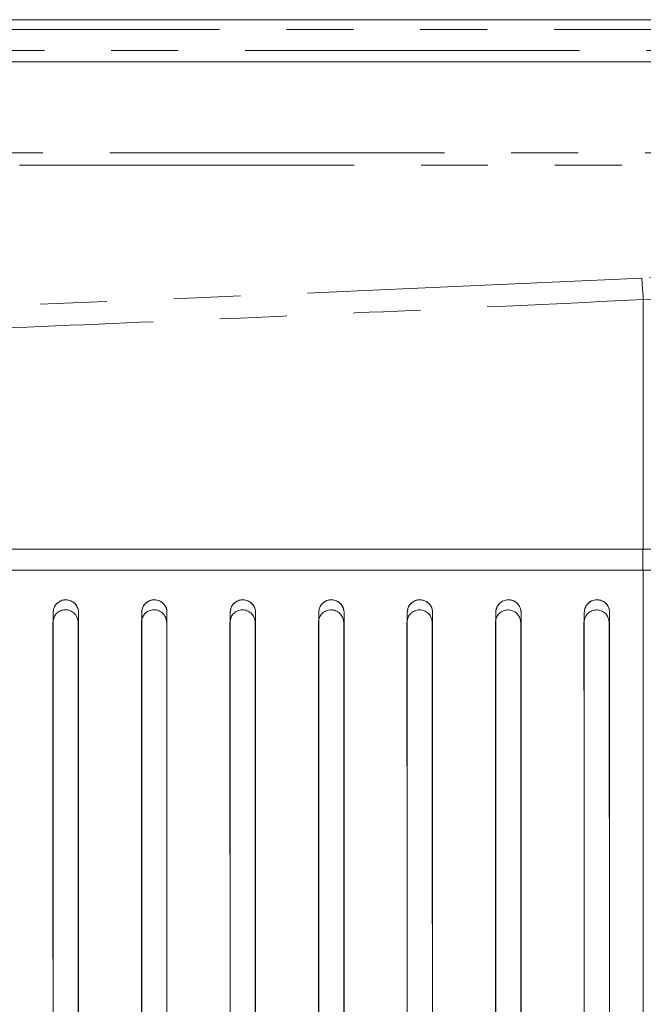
# Model space of a CAD drawing. Header units: millimetres. Extents: x 19 to 844, y 7 to 552.
# Tile 108 of 175: x 259 to 271, y 361 to 380. Entities that reach past the tile are written whole.
import ezdxf

# ---------------------------------------------------------------- set-up
doc = ezdxf.new("R2010")
doc.units = ezdxf.units.MM
doc.linetypes.add('PHANTOM', pattern=[12.7, 6.35, -1.27, 1.27, -1.27, 1.27, -1.27])

msp = doc.modelspace()

# ---------------------------------------------------------------- linework, layer by layer
at = {"color": 7, "linetype": 'Continuous', "lineweight": 15}
for p, q in [((313.406, 379.672), (59.89, 379.672)), ((60.324, 378.872), (312.972, 378.872))]:
    msp.add_line(p, q, dxfattribs=at)
at = {"color": 8, "linetype": 'PHANTOM', "lineweight": 0}
for p, q in [((313.406, 379.487), (59.89, 379.487)), ((59.89, 379.088), (313.406, 379.088)), ((304.972, 377.144), (68.325, 377.144)), ((68.309, 376.911), (304.988, 376.911))]:
    msp.add_line(p, q, dxfattribs=at)
for points, knots in [([(304.988, 376.911), (304.375, 376.865), (303.061, 376.764), (300.958, 376.608), (298.591, 376.435), (296.041, 376.255), (293.702, 376.094), (290.8, 375.899), (287.359, 375.677), (283.901, 375.467), (281.075, 375.303), (278.545, 375.162), (275.693, 375.011), (272.945, 374.874), (271.323, 374.798), (270.618, 374.765)], [0, 0, 0, 0, 0.0536, 0.114877, 0.18383, 0.260459, 0.337669, 0.388068, 0.513934, 0.638058, 0.689871, 0.760441, 0.858711, 0.938565, 1, 1, 1, 1]), ([(270.648, 374.36), (271.629, 374.407), (273.519, 374.498), (276.248, 374.632), (278.765, 374.756), (281.759, 374.903), (285.178, 375.069), (289.271, 375.261), (293.469, 375.453), (297.068, 375.617), (299.887, 375.75), (301.614, 375.832), (303.34, 375.917), (304.404, 375.971), (305.068, 376.005)], [0, 0, 0, 0, 0.085408, 0.164668, 0.237782, 0.304747, 0.425569, 0.535692, 0.661393, 0.791457, 0.849434, 0.907197, 0.942036, 1, 1, 1, 1]), ([(270.618, 374.765), (242.665, 373.473), (214.657, 372.827), (158.64, 372.827), (130.632, 373.473), (102.678, 374.765)], [0, 0, 0, 0, 0.5, 0.5, 1, 1, 1, 1]), ([(102.648, 374.36), (103.42, 374.323), (104.961, 374.25), (107.265, 374.145), (109.558, 374.042), (111.839, 373.944), (114.108, 373.849), (116.365, 373.757), (118.61, 373.668), (120.843, 373.583), (123.065, 373.501), (125.274, 373.422), (127.472, 373.347), (129.657, 373.274), (131.831, 373.205), (133.993, 373.139), (136.143, 373.076), (138.281, 373.015), (140.407, 372.958), (142.52, 372.903), (147.453, 372.782), (155.193, 372.62), (165.725, 372.462), (176.205, 372.369), (186.648, 372.337), (197.091, 372.369), (207.57, 372.462), (218.103, 372.62), (226.478, 372.795), (232.692, 372.951), (236.741, 373.063), (240.834, 373.184), (244.968, 373.317), (249.145, 373.461), (253.364, 373.616), (257.626, 373.783), (261.929, 373.963), (266.275, 374.154), (269.186, 374.291), (270.648, 374.36)], [0, 0, 0, 0, 0.013806, 0.02754, 0.041202, 0.054792, 0.06831, 0.081756, 0.09513, 0.108431, 0.121661, 0.134819, 0.147905, 0.160919, 0.173861, 0.18673, 0.199528, 0.212254, 0.224908, 0.237489, 0.249999, 0.312985, 0.375647, 0.437985, 0.5, 0.562008, 0.624344, 0.687008, 0.750001, 0.77385, 0.797955, 0.822315, 0.846932, 0.871804, 0.896932, 0.922315, 0.947954, 0.973849, 1, 1, 1, 1]), ([(270.648, 369.224), (270.648, 367.133), (270.648, 361.144), (270.648, 351.725), (270.648, 344.296), (270.648, 340.824)], [0.1153504, 0.1153504, 0.1153504, 0.1153504, 0.25, 0.5, 0.7144945, 0.7144945, 0.7144945, 0.7144945])]:
    msp.add_open_spline(points, degree=3, knots=knots, dxfattribs=at)
for points in [[(270.618, 374.765), (270.628, 374.646), (270.639, 374.509), (270.648, 374.36)], [(270.648, 369.624), (270.648, 371.206), (270.648, 372.784), (270.648, 374.36)], [(270.642, 369.224), (270.642, 369.357), (270.642, 369.491), (270.642, 369.624)]]:
    msp.add_open_spline(points, degree=3, dxfattribs=at)
at = {"color": 7, "linetype": 'Continuous', "lineweight": 15}
for points, knots in [([(270.648, 369.624), (268.743, 369.624), (264.998, 369.624), (259.479, 369.624), (254.155, 369.624), (247.054, 369.624), (238.271, 369.624), (224.28, 369.624), (207.125, 369.624), (186.648, 369.624), (166.171, 369.624), (149.017, 369.624), (135.026, 369.624), (124.468, 369.624), (113.622, 369.624), (106.393, 369.624), (102.648, 369.624)], [0, 0, 0, 0, 0.03402, 0.066877, 0.09857, 0.1291, 0.193677, 0.255413, 0.378944, 0.5, 0.621055, 0.744586, 0.806322, 0.870899, 0.933122, 1, 1, 1, 1]), ([(302.417, 369.624), (299.789, 369.624), (297.161, 369.624), (291.892, 369.624), (289.25, 369.624), (283.944, 369.624), (281.288, 369.624), (275.97, 369.624), (273.31, 369.624), (270.648, 369.624)], [0, 0, 0, 0, 0.25, 0.25, 0.5, 0.5, 0.75, 0.75, 1, 1, 1, 1]), ([(102.648, 369.224), (104.485, 369.224), (108.138, 369.224), (113.589, 369.224), (118.98, 369.224), (126.117, 369.224), (134.968, 369.224), (148.959, 369.224), (166.169, 369.224), (186.648, 369.223), (207.128, 369.224), (224.338, 369.224), (238.329, 369.224), (248.977, 369.224), (259.767, 369.224), (266.995, 369.224), (270.648, 369.224)], [0, 0, 0, 0, 0.032796, 0.065242, 0.097337, 0.129081, 0.192682, 0.255389, 0.378927, 0.5, 0.621074, 0.744611, 0.807318, 0.870919, 0.934758, 1, 1, 1, 1]), ([(102.648, 369.224), (104.554, 369.224), (108.299, 369.224), (113.818, 369.224), (119.141, 369.224), (126.24, 369.224), (135.022, 369.224), (149.014, 369.224), (166.169, 369.224), (186.648, 369.224), (207.128, 369.224), (224.283, 369.224), (238.274, 369.224), (248.831, 369.224), (259.675, 369.224), (266.903, 369.224), (270.648, 369.224)], [0, 0, 0, 0, 0.034025, 0.06688, 0.098566, 0.129082, 0.19366, 0.255389, 0.378927, 0.5, 0.621074, 0.744612, 0.806339, 0.870919, 0.933119, 1, 1, 1, 1]), ([(270.648, 340.824), (270.648, 344.296), (270.648, 351.725), (270.648, 361.144), (270.648, 367.133), (270.648, 369.224)], [0.2855055, 0.2855055, 0.2855055, 0.2855055, 0.5, 0.75, 0.8846496, 0.8846496, 0.8846496, 0.8846496]), ([(270.648, 369.224), (271.165, 369.224), (272.167, 369.224), (273.62, 369.224), (275.271, 369.224), (277.098, 369.224), (279.765, 369.224), (282.957, 369.224), (286.717, 369.224), (290.448, 369.224), (293.571, 369.224), (296.167, 369.224), (298.151, 369.224), (300.256, 369.224), (301.66, 369.224), (302.417, 369.224)], [0, 0, 0, 0, 0.048545, 0.094035, 0.136472, 0.203675, 0.265612, 0.387057, 0.503788, 0.619765, 0.739428, 0.799649, 0.866323, 0.927964, 1, 1, 1, 1]), ([(259.928, 368.424), (259.928, 368.435), (259.927, 368.456), (259.921, 368.488), (259.909, 368.522), (259.889, 368.558), (259.85, 368.605), (259.787, 368.649), (259.694, 368.67), (259.616, 368.656), (259.56, 368.628), (259.517, 368.594), (259.479, 368.548), (259.453, 368.488), (259.45, 368.446), (259.448, 368.424)], [0, 0, 0, 0, 0.045592, 0.089805, 0.133359, 0.194963, 0.256691, 0.375106, 0.490831, 0.60925, 0.670691, 0.734669, 0.823293, 0.909707, 1, 1, 1, 1]), ([(259.928, 368.424), (259.928, 368.434), (259.927, 368.453), (259.923, 368.477), (259.917, 368.496), (259.908, 368.522), (259.892, 368.553), (259.853, 368.603), (259.787, 368.65), (259.689, 368.67), (259.592, 368.651), (259.524, 368.604), (259.485, 368.554), (259.467, 368.518), (259.452, 368.475), (259.45, 368.445), (259.448, 368.424)], [0, 0, 0, 0, 0.042413, 0.077285, 0.10445, 0.123828, 0.188087, 0.247933, 0.378055, 0.498409, 0.617968, 0.749808, 0.810254, 0.875581, 0.914139, 1, 1, 1, 1]), ([(261.608, 368.424), (261.608, 368.435), (261.607, 368.456), (261.601, 368.488), (261.589, 368.522), (261.569, 368.558), (261.53, 368.605), (261.467, 368.649), (261.374, 368.67), (261.296, 368.657), (261.24, 368.628), (261.197, 368.594), (261.159, 368.548), (261.133, 368.488), (261.13, 368.446), (261.128, 368.424)], [0, 0, 0, 0, 0.045604, 0.08983, 0.133395, 0.194998, 0.256715, 0.375081, 0.490748, 0.609131, 0.67057, 0.734558, 0.823212, 0.909662, 1, 1, 1, 1]), ([(261.608, 368.424), (261.608, 368.434), (261.607, 368.453), (261.603, 368.477), (261.597, 368.496), (261.588, 368.522), (261.572, 368.553), (261.533, 368.603), (261.467, 368.65), (261.369, 368.67), (261.272, 368.651), (261.204, 368.604), (261.165, 368.554), (261.147, 368.518), (261.132, 368.475), (261.13, 368.445), (261.128, 368.424)], [0, 0, 0, 0, 0.042397, 0.077263, 0.104432, 0.123825, 0.188086, 0.247931, 0.37805, 0.498387, 0.617915, 0.749755, 0.8102, 0.87554, 0.914041, 1, 1, 1, 1]), ([(263.288, 368.424), (263.288, 368.435), (263.287, 368.456), (263.281, 368.488), (263.269, 368.522), (263.249, 368.558), (263.21, 368.605), (263.147, 368.649), (263.054, 368.67), (262.976, 368.657), (262.92, 368.628), (262.877, 368.594), (262.839, 368.548), (262.813, 368.488), (262.81, 368.446), (262.808, 368.424)], [0, 0, 0, 0, 0.045617, 0.089855, 0.133432, 0.195033, 0.256741, 0.375058, 0.490665, 0.609009, 0.670443, 0.734445, 0.823124, 0.909612, 1, 1, 1, 1]), ([(263.288, 368.424), (263.288, 368.434), (263.287, 368.453), (263.283, 368.477), (263.277, 368.496), (263.268, 368.522), (263.252, 368.553), (263.213, 368.603), (263.147, 368.65), (263.049, 368.67), (262.952, 368.651), (262.884, 368.604), (262.845, 368.554), (262.827, 368.518), (262.812, 368.475), (262.81, 368.445), (262.808, 368.424)], [0, 0, 0, 0, 0.042382, 0.077243, 0.104416, 0.123822, 0.188086, 0.247929, 0.378045, 0.498364, 0.617861, 0.7497, 0.810146, 0.875499, 0.913945, 1, 1, 1, 1]), ([(264.968, 368.424), (264.968, 368.435), (264.967, 368.456), (264.961, 368.488), (264.949, 368.522), (264.929, 368.558), (264.89, 368.605), (264.827, 368.649), (264.734, 368.67), (264.656, 368.657), (264.6, 368.628), (264.557, 368.594), (264.519, 368.548), (264.493, 368.488), (264.49, 368.446), (264.488, 368.424)], [0, 0, 0, 0, 0.04563, 0.089881, 0.13347, 0.195071, 0.256769, 0.375036, 0.490582, 0.608888, 0.67032, 0.734331, 0.823041, 0.909566, 1, 1, 1, 1]), ([(264.968, 368.424), (264.968, 368.434), (264.967, 368.453), (264.963, 368.477), (264.957, 368.496), (264.948, 368.522), (264.932, 368.553), (264.893, 368.603), (264.827, 368.65), (264.729, 368.67), (264.632, 368.651), (264.564, 368.604), (264.525, 368.554), (264.507, 368.518), (264.492, 368.475), (264.49, 368.445), (264.488, 368.424)], [0, 0, 0, 0, 0.042369, 0.077225, 0.104401, 0.12382, 0.188086, 0.247927, 0.378041, 0.498342, 0.617807, 0.749645, 0.81009, 0.875457, 0.913853, 1, 1, 1, 1]), ([(266.648, 368.424), (266.648, 368.435), (266.647, 368.456), (266.641, 368.488), (266.629, 368.522), (266.609, 368.558), (266.57, 368.605), (266.507, 368.649), (266.415, 368.67), (266.336, 368.657), (266.28, 368.628), (266.237, 368.594), (266.199, 368.548), (266.173, 368.488), (266.17, 368.446), (266.168, 368.424)], [0, 0, 0, 0, 0.045643, 0.089907, 0.133509, 0.195109, 0.256797, 0.375014, 0.490499, 0.608765, 0.670195, 0.734216, 0.822957, 0.90952, 1, 1, 1, 1]), ([(266.648, 368.424), (266.648, 368.434), (266.647, 368.453), (266.643, 368.477), (266.637, 368.496), (266.628, 368.522), (266.612, 368.553), (266.573, 368.603), (266.507, 368.65), (266.409, 368.67), (266.311, 368.651), (266.244, 368.604), (266.205, 368.554), (266.187, 368.518), (266.172, 368.475), (266.17, 368.445), (266.168, 368.424)], [0, 0, 0, 0, 0.042357, 0.077208, 0.104387, 0.123817, 0.188086, 0.247925, 0.378037, 0.498318, 0.617752, 0.749588, 0.810034, 0.875414, 0.913763, 1, 1, 1, 1]), ([(268.328, 368.424), (268.328, 368.433), (268.328, 368.45), (268.323, 368.476), (268.316, 368.501), (268.304, 368.532), (268.283, 368.567), (268.241, 368.613), (268.173, 368.655), (268.081, 368.669), (267.992, 368.65), (267.929, 368.607), (267.891, 368.562), (267.867, 368.521), (267.851, 368.474), (267.849, 368.441), (267.848, 368.424)], [0, 0, 0, 0, 0.037205, 0.073369, 0.108862, 0.144078, 0.208832, 0.273723, 0.394571, 0.508674, 0.621105, 0.736477, 0.797933, 0.86016, 0.92921, 1, 1, 1, 1]), ([(267.848, 368.424), (267.849, 368.433), (267.849, 368.451), (267.854, 368.474), (267.858, 368.491), (267.862, 368.503), (267.87, 368.524), (267.884, 368.553), (267.923, 368.602), (267.988, 368.649), (268.085, 368.67), (268.183, 368.652), (268.251, 368.605), (268.291, 368.555), (268.311, 368.517), (268.325, 368.473), (268.327, 368.443), (268.328, 368.424)], [0, 0, 0, 0, 0.04023, 0.072858, 0.097721, 0.11474, 0.123888, 0.188315, 0.247481, 0.377941, 0.496361, 0.617361, 0.748659, 0.809653, 0.874903, 0.921256, 1, 1, 1, 1]), ([(270.008, 368.424), (270.008, 368.433), (270.008, 368.45), (270.003, 368.476), (269.996, 368.501), (269.984, 368.532), (269.963, 368.567), (269.921, 368.613), (269.853, 368.655), (269.761, 368.669), (269.672, 368.649), (269.609, 368.607), (269.571, 368.562), (269.547, 368.521), (269.531, 368.474), (269.529, 368.441), (269.528, 368.424)], [0, 0, 0, 0, 0.037232, 0.073421, 0.108941, 0.144183, 0.208959, 0.273857, 0.394694, 0.508776, 0.621152, 0.736448, 0.797879, 0.860099, 0.929183, 1, 1, 1, 1]), ([(269.528, 368.424), (269.529, 368.433), (269.529, 368.451), (269.534, 368.474), (269.538, 368.492), (269.542, 368.503), (269.55, 368.524), (269.564, 368.553), (269.603, 368.602), (269.668, 368.649), (269.765, 368.67), (269.863, 368.652), (269.931, 368.605), (269.971, 368.555), (269.991, 368.517), (270.005, 368.473), (270.007, 368.443), (270.008, 368.424)], [0, 0, 0, 0, 0.040274, 0.072925, 0.097789, 0.114787, 0.123892, 0.188322, 0.24748, 0.377933, 0.496308, 0.617298, 0.748603, 0.80961, 0.874876, 0.921247, 1, 1, 1, 1]), ([(259.922, 368.234), (259.921, 368.247), (259.918, 368.27), (259.91, 368.304), (259.897, 368.34), (259.877, 368.376), (259.837, 368.422), (259.77, 368.463), (259.679, 368.48), (259.588, 368.461), (259.524, 368.419), (259.485, 368.373), (259.464, 368.332), (259.449, 368.285), (259.445, 368.252), (259.442, 368.234)], [0, 0, 0, 0, 0.052055, 0.099888, 0.143931, 0.207402, 0.269262, 0.38961, 0.50407, 0.618024, 0.736805, 0.79764, 0.860013, 0.9259, 1, 1, 1, 1]), ([(259.922, 368.234), (259.921, 368.247), (259.918, 368.27), (259.91, 368.304), (259.897, 368.34), (259.877, 368.376), (259.837, 368.422), (259.77, 368.463), (259.679, 368.48), (259.588, 368.461), (259.524, 368.419), (259.485, 368.373), (259.464, 368.332), (259.449, 368.285), (259.445, 368.252), (259.442, 368.234)], [0, 0, 0, 0, 0.052059, 0.099894, 0.143938, 0.207411, 0.269271, 0.389615, 0.504069, 0.618018, 0.736795, 0.79763, 0.860004, 0.925895, 1, 1, 1, 1]), ([(259.922, 368.234), (259.921, 368.247), (259.918, 368.27), (259.91, 368.304), (259.897, 368.34), (259.877, 368.376), (259.837, 368.422), (259.77, 368.463), (259.679, 368.48), (259.588, 368.461), (259.524, 368.419), (259.485, 368.373), (259.464, 368.332), (259.449, 368.285), (259.445, 368.252), (259.442, 368.234)], [0, 0, 0, 0, 0.052059, 0.099894, 0.143938, 0.207411, 0.269271, 0.389615, 0.504069, 0.618018, 0.736795, 0.79763, 0.860004, 0.925895, 1, 1, 1, 1]), ([(261.602, 368.234), (261.601, 368.246), (261.598, 368.27), (261.59, 368.304), (261.577, 368.339), (261.557, 368.376), (261.516, 368.422), (261.45, 368.463), (261.358, 368.48), (261.268, 368.46), (261.204, 368.418), (261.165, 368.372), (261.143, 368.332), (261.129, 368.285), (261.125, 368.252), (261.122, 368.234)], [0, 0, 0, 0, 0.052073, 0.099921, 0.143976, 0.207462, 0.269333, 0.389688, 0.504142, 0.61808, 0.736836, 0.797663, 0.860031, 0.925913, 1, 1, 1, 1]), ([(261.602, 368.234), (261.601, 368.246), (261.598, 368.27), (261.59, 368.304), (261.577, 368.339), (261.557, 368.376), (261.516, 368.422), (261.45, 368.463), (261.358, 368.48), (261.268, 368.46), (261.204, 368.418), (261.165, 368.372), (261.143, 368.332), (261.129, 368.285), (261.125, 368.252), (261.122, 368.234)], [0, 0, 0, 0, 0.052077, 0.099927, 0.143984, 0.207471, 0.269342, 0.389693, 0.504141, 0.618073, 0.736826, 0.797653, 0.860023, 0.925908, 1, 1, 1, 1]), ([(261.602, 368.234), (261.601, 368.246), (261.598, 368.27), (261.59, 368.304), (261.577, 368.339), (261.557, 368.376), (261.516, 368.422), (261.45, 368.463), (261.358, 368.48), (261.268, 368.46), (261.204, 368.418), (261.165, 368.372), (261.143, 368.332), (261.129, 368.285), (261.125, 368.252), (261.122, 368.234)], [0, 0, 0, 0, 0.052077, 0.099927, 0.143984, 0.207471, 0.269342, 0.389693, 0.504141, 0.618073, 0.736826, 0.797653, 0.860023, 0.925908, 1, 1, 1, 1]), ([(263.282, 368.233), (263.281, 368.246), (263.278, 368.269), (263.27, 368.303), (263.257, 368.339), (263.237, 368.375), (263.196, 368.421), (263.13, 368.462), (263.038, 368.479), (262.948, 368.46), (262.884, 368.418), (262.845, 368.372), (262.823, 368.331), (262.809, 368.284), (262.805, 368.251), (262.802, 368.233)], [0, 0, 0, 0, 0.052092, 0.099955, 0.144022, 0.207523, 0.269405, 0.389767, 0.504213, 0.618135, 0.736866, 0.797685, 0.860048, 0.925926, 1, 1, 1, 1]), ([(263.282, 368.233), (263.281, 368.246), (263.278, 368.269), (263.27, 368.303), (263.257, 368.339), (263.237, 368.375), (263.196, 368.421), (263.13, 368.462), (263.038, 368.479), (262.948, 368.46), (262.884, 368.418), (262.845, 368.372), (262.823, 368.331), (262.809, 368.284), (262.805, 368.251), (262.802, 368.233)], [0, 0, 0, 0, 0.052095, 0.099961, 0.14403, 0.207532, 0.269414, 0.389771, 0.504212, 0.618128, 0.736856, 0.797675, 0.86004, 0.925921, 1, 1, 1, 1]), ([(263.282, 368.233), (263.281, 368.246), (263.278, 368.269), (263.27, 368.303), (263.257, 368.339), (263.237, 368.375), (263.196, 368.421), (263.13, 368.462), (263.038, 368.479), (262.948, 368.46), (262.884, 368.418), (262.845, 368.372), (262.823, 368.331), (262.809, 368.284), (262.805, 368.251), (262.802, 368.233)], [0, 0, 0, 0, 0.052095, 0.099961, 0.14403, 0.207532, 0.269414, 0.389771, 0.504212, 0.618128, 0.736856, 0.797675, 0.86004, 0.925921, 1, 1, 1, 1]), ([(264.962, 368.233), (264.961, 368.245), (264.958, 368.269), (264.95, 368.303), (264.937, 368.338), (264.917, 368.375), (264.876, 368.421), (264.81, 368.462), (264.718, 368.479), (264.628, 368.459), (264.564, 368.417), (264.525, 368.371), (264.503, 368.33), (264.489, 368.284), (264.484, 368.25), (264.482, 368.233)], [0, 0, 0, 0, 0.05211, 0.099989, 0.144069, 0.207585, 0.269477, 0.389846, 0.504285, 0.61819, 0.736896, 0.797707, 0.860066, 0.925939, 1, 1, 1, 1]), ([(264.962, 368.233), (264.961, 368.245), (264.958, 368.269), (264.95, 368.303), (264.937, 368.338), (264.917, 368.375), (264.876, 368.421), (264.81, 368.462), (264.718, 368.479), (264.628, 368.459), (264.564, 368.417), (264.525, 368.371), (264.503, 368.33), (264.489, 368.284), (264.484, 368.25), (264.482, 368.233)], [0, 0, 0, 0, 0.052113, 0.099995, 0.144077, 0.207594, 0.269486, 0.38985, 0.504284, 0.618183, 0.736886, 0.797697, 0.860057, 0.925934, 1, 1, 1, 1]), ([(264.962, 368.233), (264.961, 368.245), (264.958, 368.269), (264.95, 368.303), (264.937, 368.338), (264.917, 368.375), (264.876, 368.421), (264.81, 368.462), (264.718, 368.479), (264.628, 368.459), (264.564, 368.417), (264.525, 368.371), (264.503, 368.33), (264.489, 368.284), (264.484, 368.25), (264.482, 368.233)], [0, 0, 0, 0, 0.052113, 0.099995, 0.144077, 0.207594, 0.269486, 0.38985, 0.504284, 0.618183, 0.736886, 0.797697, 0.860057, 0.925934, 1, 1, 1, 1]), ([(266.642, 368.232), (266.641, 368.244), (266.638, 368.268), (266.63, 368.302), (266.617, 368.338), (266.597, 368.374), (266.556, 368.42), (266.49, 368.461), (266.398, 368.478), (266.307, 368.458), (266.244, 368.416), (266.205, 368.371), (266.183, 368.33), (266.169, 368.283), (266.164, 368.25), (266.162, 368.232)], [0, 0, 0, 0, 0.052129, 0.100023, 0.144116, 0.207648, 0.269551, 0.389925, 0.504357, 0.618244, 0.736926, 0.797729, 0.860082, 0.925951, 1, 1, 1, 1]), ([(266.642, 368.232), (266.641, 368.244), (266.638, 368.268), (266.63, 368.302), (266.617, 368.338), (266.597, 368.374), (266.556, 368.42), (266.49, 368.461), (266.398, 368.478), (266.307, 368.458), (266.244, 368.416), (266.205, 368.371), (266.183, 368.33), (266.169, 368.283), (266.164, 368.25), (266.162, 368.232)], [0, 0, 0, 0, 0.052132, 0.100029, 0.144124, 0.207657, 0.269559, 0.38993, 0.504356, 0.618238, 0.736916, 0.797719, 0.860074, 0.925946, 1, 1, 1, 1]), ([(266.642, 368.232), (266.641, 368.244), (266.638, 368.268), (266.63, 368.302), (266.617, 368.338), (266.597, 368.374), (266.556, 368.42), (266.49, 368.461), (266.398, 368.478), (266.307, 368.458), (266.244, 368.416), (266.205, 368.371), (266.183, 368.33), (266.169, 368.283), (266.164, 368.25), (266.162, 368.232)], [0, 0, 0, 0, 0.052132, 0.100029, 0.144124, 0.207657, 0.269559, 0.38993, 0.504356, 0.618238, 0.736916, 0.797719, 0.860074, 0.925946, 1, 1, 1, 1]), ([(268.322, 368.231), (268.321, 368.244), (268.318, 368.268), (268.309, 368.302), (268.297, 368.337), (268.277, 368.374), (268.236, 368.42), (268.17, 368.461), (268.079, 368.477), (267.989, 368.458), (267.925, 368.417), (267.886, 368.372), (267.864, 368.331), (267.849, 368.283), (267.844, 368.25), (267.842, 368.232)], [0, 0, 0, 0, 0.052405, 0.100513, 0.144747, 0.208358, 0.270163, 0.389933, 0.503532, 0.616549, 0.734125, 0.79478, 0.857543, 0.924408, 1, 1, 1, 1]), ([(268.322, 368.231), (268.321, 368.244), (268.318, 368.268), (268.309, 368.302), (268.297, 368.337), (268.277, 368.374), (268.236, 368.42), (268.17, 368.461), (268.079, 368.477), (267.989, 368.458), (267.925, 368.417), (267.886, 368.372), (267.864, 368.331), (267.849, 368.283), (267.844, 368.25), (267.842, 368.232)], [0, 0, 0, 0, 0.052409, 0.100519, 0.144755, 0.208368, 0.270173, 0.389938, 0.503532, 0.616543, 0.734116, 0.794771, 0.857535, 0.924403, 1, 1, 1, 1]), ([(268.322, 368.231), (268.321, 368.244), (268.318, 368.268), (268.309, 368.302), (268.297, 368.337), (268.277, 368.374), (268.236, 368.42), (268.17, 368.461), (268.079, 368.477), (267.989, 368.458), (267.925, 368.417), (267.886, 368.372), (267.864, 368.331), (267.849, 368.283), (267.844, 368.25), (267.842, 368.232)], [0, 0, 0, 0, 0.052409, 0.100519, 0.144755, 0.208368, 0.270173, 0.389938, 0.503532, 0.616543, 0.734116, 0.794771, 0.857535, 0.924403, 1, 1, 1, 1]), ([(270.002, 368.231), (270, 368.243), (269.998, 368.267), (269.989, 368.301), (269.977, 368.337), (269.956, 368.373), (269.916, 368.419), (269.85, 368.46), (269.758, 368.477), (269.669, 368.458), (269.605, 368.417), (269.566, 368.371), (269.544, 368.33), (269.529, 368.283), (269.524, 368.249), (269.522, 368.231)], [0, 0, 0, 0, 0.052427, 0.100551, 0.144799, 0.208424, 0.270231, 0.389985, 0.503557, 0.616544, 0.734089, 0.79474, 0.85751, 0.924391, 1, 1, 1, 1]), ([(270.002, 368.231), (270, 368.243), (269.998, 368.267), (269.989, 368.301), (269.977, 368.337), (269.956, 368.373), (269.916, 368.419), (269.85, 368.46), (269.758, 368.477), (269.669, 368.458), (269.605, 368.417), (269.566, 368.371), (269.544, 368.33), (269.529, 368.283), (269.524, 368.249), (269.522, 368.231)], [0, 0, 0, 0, 0.05243, 0.100558, 0.144807, 0.208433, 0.270241, 0.389991, 0.503558, 0.616539, 0.73408, 0.794731, 0.857502, 0.924386, 1, 1, 1, 1]), ([(270.002, 368.231), (270, 368.243), (269.998, 368.267), (269.989, 368.301), (269.977, 368.337), (269.956, 368.373), (269.916, 368.419), (269.85, 368.46), (269.758, 368.477), (269.669, 368.458), (269.605, 368.417), (269.566, 368.371), (269.544, 368.33), (269.529, 368.283), (269.524, 368.249), (269.522, 368.231)], [0, 0, 0, 0, 0.05243, 0.100558, 0.144807, 0.208433, 0.270241, 0.389991, 0.503558, 0.616539, 0.73408, 0.794731, 0.857502, 0.924386, 1, 1, 1, 1]), ([(259.448, 341.624), (259.448, 344.74), (259.448, 351.778), (259.448, 360.671), (259.448, 366.477), (259.448, 368.424)], [0.3050808, 0.3050808, 0.3050808, 0.3050808, 0.5, 0.75, 0.8767002, 0.8767002, 0.8767002, 0.8767002]), ([(259.448, 341.624), (259.448, 341.823), (259.448, 342.222), (259.448, 342.823), (259.448, 343.428), (259.448, 344.038), (259.448, 344.652), (259.448, 345.271), (259.448, 345.894), (259.448, 346.522), (259.448, 347.154), (259.448, 347.79), (259.448, 349.32), (259.448, 351.782), (259.448, 355.111), (259.448, 358.472), (259.448, 361.227), (259.448, 363.443), (259.448, 365.085), (259.448, 366.748), (259.448, 367.862), (259.448, 368.424)], [0, 0, 0, 0, 0.021615, 0.043424, 0.065428, 0.087627, 0.110023, 0.132616, 0.155406, 0.178394, 0.201581, 0.224968, 0.248554, 0.37046, 0.497974, 0.620324, 0.748459, 0.809846, 0.872231, 0.935614, 1, 1, 1, 1]), ([(259.928, 341.624), (259.928, 344.744), (259.928, 351.787), (259.928, 360.68), (259.928, 366.482), (259.928, 368.424)], [0.3049564, 0.3049564, 0.3049564, 0.3049564, 0.5, 0.75, 0.8763283, 0.8763283, 0.8763283, 0.8763283]), ([(259.928, 368.424), (259.928, 368.102), (259.928, 367.461), (259.928, 366.503), (259.928, 365.551), (259.928, 364.607), (259.928, 363.67), (259.928, 362.74), (259.928, 360.994), (259.928, 358.472), (259.928, 355.111), (259.928, 351.782), (259.928, 349.144), (259.928, 347.264), (259.928, 346.107), (259.928, 344.966), (259.928, 343.839), (259.928, 342.727), (259.928, 341.99), (259.928, 341.624)], [0, 0, 0, 0, 0.036913, 0.073499, 0.10976, 0.145696, 0.181307, 0.216594, 0.251557, 0.379678, 0.502047, 0.629546, 0.751461, 0.794542, 0.836955, 0.878703, 0.919791, 0.960222, 1, 1, 1, 1]), ([(261.128, 341.624), (261.128, 344.752), (261.128, 351.807), (261.128, 360.7), (261.128, 366.494), (261.128, 368.424)], [0.3046423, 0.3046423, 0.3046423, 0.3046423, 0.5, 0.75, 0.8753892, 0.8753892, 0.8753892, 0.8753892]), ([(261.128, 341.624), (261.128, 341.823), (261.128, 342.222), (261.128, 342.823), (261.128, 343.429), (261.128, 344.038), (261.128, 344.653), (261.128, 345.271), (261.128, 345.894), (261.128, 346.522), (261.128, 347.154), (261.128, 347.79), (261.128, 349.32), (261.128, 351.782), (261.128, 355.111), (261.128, 358.472), (261.128, 361.228), (261.128, 363.443), (261.128, 365.085), (261.128, 366.749), (261.128, 367.863), (261.128, 368.424)], [0, 0, 0, 0, 0.021618, 0.043428, 0.065431, 0.087629, 0.110022, 0.13261, 0.155394, 0.178374, 0.201553, 0.224929, 0.248503, 0.370412, 0.497903, 0.620292, 0.748404, 0.809817, 0.872219, 0.935612, 1, 1, 1, 1]), ([(261.608, 341.624), (261.608, 344.755), (261.608, 351.816), (261.608, 360.708), (261.608, 366.499), (261.608, 368.424)], [0.3045154, 0.3045154, 0.3045154, 0.3045154, 0.5, 0.75, 0.8750098, 0.8750098, 0.8750098, 0.8750098]), ([(261.608, 368.424), (261.608, 368.102), (261.608, 367.462), (261.608, 366.503), (261.608, 365.552), (261.608, 364.608), (261.608, 363.67), (261.608, 362.74), (261.608, 360.994), (261.608, 358.472), (261.608, 355.111), (261.608, 351.782), (261.608, 349.144), (261.608, 347.264), (261.608, 346.108), (261.608, 344.966), (261.608, 343.839), (261.608, 342.728), (261.608, 341.99), (261.608, 341.624)], [0, 0, 0, 0, 0.036913, 0.073503, 0.109769, 0.145713, 0.181334, 0.216634, 0.251612, 0.37971, 0.502118, 0.629595, 0.751512, 0.794572, 0.83697, 0.878707, 0.919788, 0.960218, 1, 1, 1, 1]), ([(262.808, 341.624), (262.808, 344.764), (262.808, 351.837), (262.808, 360.729), (262.808, 366.511), (262.808, 368.424)], [0.304195, 0.304195, 0.304195, 0.304195, 0.5, 0.75, 0.8740523, 0.8740523, 0.8740523, 0.8740523]), ([(262.808, 341.624), (262.808, 341.823), (262.808, 342.223), (262.808, 342.824), (262.808, 343.429), (262.808, 344.039), (262.808, 344.653), (262.808, 345.272), (262.808, 345.895), (262.808, 346.522), (262.808, 347.154), (262.808, 347.79), (262.808, 349.32), (262.808, 351.782), (262.808, 355.112), (262.808, 358.472), (262.808, 361.228), (262.808, 363.443), (262.808, 365.085), (262.808, 366.749), (262.808, 367.863), (262.808, 368.424)], [0, 0, 0, 0, 0.02162, 0.043431, 0.065435, 0.087631, 0.11002, 0.132603, 0.155381, 0.178354, 0.201523, 0.224889, 0.248452, 0.370363, 0.497831, 0.62026, 0.748348, 0.809786, 0.872205, 0.935609, 1, 1, 1, 1]), ([(263.288, 341.624), (263.288, 344.767), (263.288, 351.846), (263.288, 360.738), (263.288, 366.516), (263.288, 368.424)], [0.3040657, 0.3040657, 0.3040657, 0.3040657, 0.5, 0.75, 0.8736657, 0.8736657, 0.8736657, 0.8736657]), ([(263.288, 368.424), (263.288, 368.102), (263.288, 367.462), (263.288, 366.504), (263.288, 365.552), (263.288, 364.608), (263.288, 363.67), (263.288, 362.74), (263.288, 360.994), (263.288, 358.472), (263.288, 355.112), (263.288, 351.782), (263.288, 349.145), (263.288, 347.264), (263.288, 346.108), (263.288, 344.967), (263.288, 343.84), (263.288, 342.728), (263.288, 341.99), (263.288, 341.624)], [0, 0, 0, 0, 0.036914, 0.073507, 0.109779, 0.14573, 0.181362, 0.216675, 0.251668, 0.379743, 0.50219, 0.629645, 0.751564, 0.794603, 0.836985, 0.878711, 0.919786, 0.960214, 1, 1, 1, 1]), ([(264.488, 341.624), (264.488, 344.776), (264.488, 351.867), (264.488, 360.759), (264.488, 366.529), (264.488, 368.424)], [0.3037392, 0.3037392, 0.3037392, 0.3037392, 0.5, 0.75, 0.8726899, 0.8726899, 0.8726899, 0.8726899]), ([(264.488, 341.624), (264.488, 341.823), (264.488, 342.223), (264.488, 342.824), (264.488, 343.429), (264.488, 344.039), (264.488, 344.654), (264.488, 345.272), (264.488, 345.895), (264.488, 346.523), (264.488, 347.154), (264.488, 347.79), (264.488, 349.32), (264.488, 351.782), (264.488, 355.112), (264.488, 358.473), (264.488, 361.228), (264.488, 363.444), (264.488, 365.086), (264.488, 366.749), (264.488, 367.863), (264.488, 368.424)], [0, 0, 0, 0, 0.021623, 0.043435, 0.065438, 0.087632, 0.110018, 0.132597, 0.155368, 0.178334, 0.201494, 0.224849, 0.248399, 0.370312, 0.497758, 0.620226, 0.748291, 0.809754, 0.872191, 0.935605, 1, 1, 1, 1]), ([(264.968, 341.624), (264.968, 344.78), (264.968, 351.876), (264.968, 360.768), (264.968, 366.535), (264.968, 368.424)], [0.3036074, 0.3036074, 0.3036074, 0.3036074, 0.5, 0.75, 0.872296, 0.872296, 0.872296, 0.872296]), ([(264.968, 368.424), (264.968, 368.102), (264.968, 367.462), (264.968, 366.504), (264.968, 365.553), (264.968, 364.608), (264.968, 363.671), (264.968, 362.74), (264.968, 360.995), (264.968, 358.473), (264.968, 355.112), (264.968, 351.782), (264.968, 349.145), (264.968, 347.265), (264.968, 346.109), (264.968, 344.967), (264.968, 343.84), (264.968, 342.728), (264.968, 341.99), (264.968, 341.624)], [0, 0, 0, 0, 0.036916, 0.073512, 0.10979, 0.14575, 0.181392, 0.216717, 0.251726, 0.379777, 0.502264, 0.629695, 0.751616, 0.794635, 0.837, 0.878715, 0.919784, 0.960211, 1, 1, 1, 1]), ([(266.168, 341.624), (266.168, 344.788), (266.168, 351.898), (266.168, 360.789), (266.168, 366.548), (266.168, 368.424)], [0.3032748, 0.3032748, 0.3032748, 0.3032748, 0.5, 0.75, 0.8713023, 0.8713023, 0.8713023, 0.8713023]), ([(266.168, 341.624), (266.168, 341.823), (266.168, 342.223), (266.168, 342.824), (266.168, 343.43), (266.168, 344.04), (266.168, 344.654), (266.168, 345.273), (266.168, 345.896), (266.168, 346.523), (266.168, 347.154), (266.168, 347.79), (266.168, 349.32), (266.168, 351.782), (266.168, 355.112), (266.168, 358.473), (266.168, 361.229), (266.168, 363.444), (266.168, 365.086), (266.168, 366.749), (266.168, 367.863), (266.168, 368.424)], [0, 0, 0, 0, 0.021625, 0.043439, 0.065441, 0.087633, 0.110016, 0.132589, 0.155355, 0.178312, 0.201463, 0.224808, 0.248346, 0.37026, 0.497684, 0.620191, 0.748233, 0.809721, 0.872175, 0.935601, 1, 1, 1, 1]), ([(266.648, 341.624), (266.648, 344.792), (266.648, 351.907), (266.648, 360.798), (266.648, 366.553), (266.648, 368.424)], [0.3031406, 0.3031406, 0.3031406, 0.3031406, 0.5, 0.75, 0.8709012, 0.8709012, 0.8709012, 0.8709012]), ([(266.648, 368.424), (266.648, 368.102), (266.648, 367.462), (266.648, 366.504), (266.648, 365.553), (266.648, 364.609), (266.648, 363.671), (266.648, 362.74), (266.648, 360.995), (266.648, 358.473), (266.648, 355.112), (266.648, 351.782), (266.648, 349.145), (266.648, 347.265), (266.648, 346.109), (266.648, 344.968), (266.648, 343.841), (266.648, 342.728), (266.648, 341.99), (266.648, 341.624)], [0, 0, 0, 0, 0.036917, 0.073518, 0.109802, 0.14577, 0.181422, 0.21676, 0.251784, 0.379812, 0.502338, 0.629747, 0.75167, 0.794667, 0.837016, 0.87872, 0.919782, 0.960207, 1, 1, 1, 1]), ([(267.848, 341.624), (267.848, 344.801), (267.848, 351.93), (267.848, 360.821), (267.848, 366.566), (267.848, 368.424)], [0.302802, 0.302802, 0.302802, 0.302802, 0.5, 0.75, 0.8698897, 0.8698897, 0.8698897, 0.8698897]), ([(267.848, 341.624), (267.848, 341.823), (267.848, 342.223), (267.848, 342.825), (267.848, 343.43), (267.848, 344.04), (267.848, 344.655), (267.848, 345.273), (267.848, 345.896), (267.848, 346.523), (267.848, 347.155), (267.848, 347.79), (267.848, 349.32), (267.848, 351.782), (267.848, 355.113), (267.848, 358.473), (267.848, 361.229), (267.848, 363.444), (267.848, 365.086), (267.848, 366.75), (267.848, 367.863), (267.848, 368.424)], [0, 0, 0, 0, 0.021628, 0.043442, 0.065444, 0.087634, 0.110013, 0.132582, 0.155341, 0.178291, 0.201432, 0.224766, 0.248292, 0.370208, 0.497608, 0.620154, 0.748174, 0.809686, 0.872159, 0.935596, 1, 1, 1, 1]), ([(268.328, 341.624), (268.328, 344.805), (268.328, 351.939), (268.328, 360.83), (268.328, 366.572), (268.328, 368.424)], [0.3026654, 0.3026654, 0.3026654, 0.3026654, 0.5, 0.75, 0.8694815, 0.8694815, 0.8694815, 0.8694815]), ([(268.328, 368.424), (268.328, 368.102), (268.328, 367.462), (268.328, 366.505), (268.328, 365.554), (268.328, 364.609), (268.328, 363.671), (268.328, 362.74), (268.328, 360.995), (268.328, 358.473), (268.328, 355.113), (268.328, 351.783), (268.328, 349.145), (268.328, 347.265), (268.328, 346.11), (268.328, 344.968), (268.328, 343.841), (268.328, 342.729), (268.328, 341.99), (268.328, 341.624)], [0, 0, 0, 0, 0.03692, 0.073525, 0.109815, 0.145791, 0.181455, 0.216805, 0.251843, 0.379849, 0.502414, 0.6298, 0.751724, 0.7947, 0.837033, 0.878725, 0.91978, 0.960204, 1, 1, 1, 1]), ([(269.528, 341.624), (269.528, 344.814), (269.528, 351.962), (269.528, 360.852), (269.528, 366.585), (269.528, 368.424)], [0.3023209, 0.3023209, 0.3023209, 0.3023209, 0.5, 0.75, 0.8684523, 0.8684523, 0.8684523, 0.8684523]), ([(269.528, 341.624), (269.528, 341.823), (269.528, 342.223), (269.528, 342.825), (269.528, 343.431), (269.528, 344.041), (269.528, 344.655), (269.528, 345.274), (269.528, 345.897), (269.528, 346.524), (269.528, 347.155), (269.528, 347.79), (269.528, 349.32), (269.528, 351.782), (269.528, 355.113), (269.528, 358.473), (269.528, 361.229), (269.528, 363.444), (269.528, 365.087), (269.528, 366.75), (269.528, 367.863), (269.528, 368.424)], [0, 0, 0, 0, 0.02163, 0.043445, 0.065447, 0.087635, 0.11001, 0.132574, 0.155326, 0.178268, 0.2014, 0.224723, 0.248237, 0.370154, 0.497531, 0.620116, 0.748114, 0.80965, 0.872141, 0.93559, 1, 1, 1, 1]), ([(270.008, 341.624), (270.008, 344.818), (270.008, 351.971), (270.008, 360.862), (270.008, 366.591), (270.008, 368.424)], [0.3021819, 0.3021819, 0.3021819, 0.3021819, 0.5, 0.75, 0.8680372, 0.8680372, 0.8680372, 0.8680372]), ([(270.008, 368.424), (270.008, 368.103), (270.008, 367.463), (270.008, 366.505), (270.008, 365.554), (270.008, 364.609), (270.008, 363.672), (270.008, 362.74), (270.008, 360.996), (270.008, 358.473), (270.008, 355.113), (270.008, 351.783), (270.008, 349.145), (270.008, 347.265), (270.008, 346.11), (270.008, 344.969), (270.008, 343.842), (270.008, 342.729), (270.008, 341.99), (270.008, 341.624)], [0, 0, 0, 0, 0.0369226, 0.0735322, 0.1098292, 0.1458142, 0.1814879, 0.2168507, 0.2519033, 0.3798876, 0.5024913, 0.6298546, 0.7517795, 0.7947342, 0.8370496, 0.8787298, 0.9197787, 0.9602007, 1, 1, 1, 1]), ([(259.448, 341.508), (259.448, 344.61), (259.447, 351.623), (259.445, 360.495), (259.443, 366.29), (259.442, 368.234)], [0.3050833, 0.3050833, 0.3050833, 0.3050833, 0.5, 0.75, 0.8767002, 0.8767002, 0.8767002, 0.8767002]), ([(259.448, 341.508), (259.448, 344.61), (259.447, 351.623), (259.445, 360.495), (259.443, 366.29), (259.442, 368.234)], [0.3050833, 0.3050833, 0.3050833, 0.3050833, 0.5, 0.75, 0.8767002, 0.8767002, 0.8767002, 0.8767002]), ([(259.448, 341.508), (259.448, 344.61), (259.447, 351.623), (259.445, 360.495), (259.443, 366.29), (259.442, 368.234)], [0.3050833, 0.3050833, 0.3050833, 0.3050833, 0.5, 0.75, 0.8767002, 0.8767002, 0.8767002, 0.8767002]), ([(259.928, 341.623), (259.928, 343.279), (259.928, 346.634), (259.927, 351.616), (259.926, 356.903), (259.925, 362.45), (259.923, 366.303), (259.922, 368.234)], [0, 0, 0, 0, 0.181815, 0.368436, 0.55575, 0.777419, 1, 1, 1, 1]), ([(259.928, 341.622), (259.928, 343.278), (259.928, 346.633), (259.927, 351.616), (259.926, 356.903), (259.925, 362.45), (259.923, 366.303), (259.922, 368.234)], [0, 0, 0, 0, 0.1818289, 0.3684473, 0.555758, 0.7774227, 1, 1, 1, 1]), ([(259.928, 341.622), (259.928, 343.278), (259.928, 346.633), (259.927, 351.616), (259.926, 356.903), (259.925, 362.45), (259.923, 366.303), (259.922, 368.234)], [0, 0, 0, 0, 0.1818289, 0.3684473, 0.555758, 0.7774227, 1, 1, 1, 1]), ([(261.128, 341.508), (261.128, 344.622), (261.127, 351.651), (261.125, 360.523), (261.123, 366.307), (261.122, 368.234)], [0.3046448, 0.3046448, 0.3046448, 0.3046448, 0.5, 0.75, 0.8753892, 0.8753892, 0.8753892, 0.8753892]), ([(261.128, 341.508), (261.128, 344.622), (261.127, 351.651), (261.125, 360.523), (261.123, 366.307), (261.122, 368.234)], [0.3046448, 0.3046448, 0.3046448, 0.3046448, 0.5, 0.75, 0.8753892, 0.8753892, 0.8753892, 0.8753892]), ([(261.128, 341.508), (261.128, 344.622), (261.127, 351.651), (261.125, 360.523), (261.123, 366.307), (261.122, 368.234)], [0.3046448, 0.3046448, 0.3046448, 0.3046448, 0.5, 0.75, 0.8753892, 0.8753892, 0.8753892, 0.8753892]), ([(261.608, 341.623), (261.608, 343.278), (261.608, 346.634), (261.607, 351.616), (261.606, 356.903), (261.605, 362.45), (261.603, 366.303), (261.602, 368.234)], [0, 0, 0, 0, 0.181772, 0.36837, 0.555679, 0.777367, 1, 1, 1, 1]), ([(261.608, 341.622), (261.608, 343.278), (261.608, 346.633), (261.607, 351.616), (261.606, 356.903), (261.605, 362.45), (261.603, 366.303), (261.602, 368.234)], [0, 0, 0, 0, 0.181786, 0.368381, 0.555686, 0.777371, 1, 1, 1, 1]), ([(261.608, 341.622), (261.608, 343.278), (261.608, 346.633), (261.607, 351.616), (261.606, 356.903), (261.605, 362.45), (261.603, 366.303), (261.602, 368.234)], [0, 0, 0, 0, 0.181786, 0.368381, 0.555686, 0.777371, 1, 1, 1, 1]), ([(262.808, 341.508), (262.808, 344.634), (262.807, 351.681), (262.805, 360.552), (262.803, 366.324), (262.802, 368.233)], [0.3041976, 0.3041976, 0.3041976, 0.3041976, 0.5, 0.75, 0.8740523, 0.8740523, 0.8740523, 0.8740523]), ([(262.808, 341.508), (262.808, 344.634), (262.807, 351.681), (262.805, 360.552), (262.803, 366.324), (262.802, 368.233)], [0.3041976, 0.3041976, 0.3041976, 0.3041976, 0.5, 0.75, 0.8740523, 0.8740523, 0.8740523, 0.8740523]), ([(262.808, 341.508), (262.808, 344.634), (262.807, 351.681), (262.805, 360.552), (262.803, 366.324), (262.802, 368.233)], [0.3041976, 0.3041976, 0.3041976, 0.3041976, 0.5, 0.75, 0.8740523, 0.8740523, 0.8740523, 0.8740523]), ([(263.288, 341.623), (263.288, 343.278), (263.288, 346.633), (263.287, 351.616), (263.286, 356.902), (263.284, 362.449), (263.283, 366.302), (263.282, 368.233)], [0, 0, 0, 0, 0.181729, 0.368302, 0.555605, 0.777315, 1, 1, 1, 1]), ([(263.288, 341.622), (263.288, 343.278), (263.288, 346.633), (263.287, 351.616), (263.286, 356.902), (263.284, 362.449), (263.283, 366.302), (263.282, 368.233)], [0, 0, 0, 0, 0.181743, 0.368313, 0.555613, 0.777319, 1, 1, 1, 1]), ([(263.288, 341.622), (263.288, 343.278), (263.288, 346.633), (263.287, 351.616), (263.286, 356.902), (263.284, 362.449), (263.283, 366.302), (263.282, 368.233)], [0, 0, 0, 0, 0.181743, 0.368313, 0.555613, 0.777319, 1, 1, 1, 1]), ([(264.488, 341.508), (264.488, 344.646), (264.487, 351.71), (264.485, 360.581), (264.483, 366.341), (264.482, 368.233)], [0.3037392, 0.3037392, 0.3037392, 0.3037392, 0.5, 0.75, 0.8726899, 0.8726899, 0.8726899, 0.8726899]), ([(264.488, 341.508), (264.488, 344.646), (264.487, 351.71), (264.485, 360.581), (264.483, 366.341), (264.482, 368.233)], [0.3037392, 0.3037392, 0.3037392, 0.3037392, 0.5, 0.75, 0.8726899, 0.8726899, 0.8726899, 0.8726899]), ([(264.488, 341.508), (264.488, 344.646), (264.487, 351.71), (264.485, 360.581), (264.483, 366.341), (264.482, 368.233)], [0.3037392, 0.3037392, 0.3037392, 0.3037392, 0.5, 0.75, 0.8726899, 0.8726899, 0.8726899, 0.8726899]), ([(264.968, 341.623), (264.968, 343.278), (264.968, 346.633), (264.967, 351.615), (264.966, 356.902), (264.964, 362.449), (264.963, 366.302), (264.962, 368.233)], [0, 0, 0, 0, 0.181684, 0.368233, 0.555531, 0.777262, 1, 1, 1, 1]), ([(264.968, 341.622), (264.968, 343.278), (264.968, 346.633), (264.967, 351.615), (264.966, 356.902), (264.964, 362.449), (264.963, 366.302), (264.962, 368.233)], [0, 0, 0, 0, 0.181699, 0.368245, 0.555539, 0.777266, 1, 1, 1, 1]), ([(264.968, 341.622), (264.968, 343.278), (264.968, 346.633), (264.967, 351.615), (264.966, 356.902), (264.964, 362.449), (264.963, 366.302), (264.962, 368.233)], [0, 0, 0, 0, 0.181699, 0.368245, 0.555539, 0.777266, 1, 1, 1, 1]), ([(266.168, 341.508), (266.168, 344.658), (266.167, 351.741), (266.165, 360.611), (266.163, 366.359), (266.162, 368.232)], [0.3032748, 0.3032748, 0.3032748, 0.3032748, 0.5, 0.75, 0.8713023, 0.8713023, 0.8713023, 0.8713023]), ([(266.168, 341.508), (266.168, 344.658), (266.167, 351.741), (266.165, 360.611), (266.163, 366.359), (266.162, 368.232)], [0.3032748, 0.3032748, 0.3032748, 0.3032748, 0.5, 0.75, 0.8713023, 0.8713023, 0.8713023, 0.8713023]), ([(266.168, 341.508), (266.168, 344.658), (266.167, 351.741), (266.165, 360.611), (266.163, 366.359), (266.162, 368.232)], [0.3032748, 0.3032748, 0.3032748, 0.3032748, 0.5, 0.75, 0.8713023, 0.8713023, 0.8713023, 0.8713023]), ([(266.648, 341.623), (266.648, 343.278), (266.648, 346.633), (266.647, 351.615), (266.646, 356.902), (266.644, 362.449), (266.643, 366.301), (266.642, 368.232)], [0, 0, 0, 0, 0.181639, 0.368163, 0.555455, 0.777207, 1, 1, 1, 1]), ([(266.648, 341.622), (266.648, 343.278), (266.648, 346.633), (266.647, 351.615), (266.646, 356.902), (266.644, 362.449), (266.643, 366.301), (266.642, 368.232)], [0, 0, 0, 0, 0.181654, 0.368175, 0.555463, 0.777211, 1, 1, 1, 1]), ([(266.648, 341.622), (266.648, 343.278), (266.648, 346.633), (266.647, 351.615), (266.646, 356.902), (266.644, 362.449), (266.643, 366.301), (266.642, 368.232)], [0, 0, 0, 0, 0.181654, 0.368175, 0.555463, 0.777211, 1, 1, 1, 1]), ([(267.848, 341.508), (267.848, 344.67), (267.847, 351.772), (267.845, 360.642), (267.843, 366.377), (267.842, 368.232)], [0.302802, 0.302802, 0.302802, 0.302802, 0.5, 0.75, 0.8698897, 0.8698897, 0.8698897, 0.8698897]), ([(267.848, 341.508), (267.848, 344.67), (267.847, 351.772), (267.845, 360.642), (267.843, 366.377), (267.842, 368.232)], [0.302802, 0.302802, 0.302802, 0.302802, 0.5, 0.75, 0.8698897, 0.8698897, 0.8698897, 0.8698897]), ([(267.848, 341.508), (267.848, 344.67), (267.847, 351.772), (267.845, 360.642), (267.843, 366.377), (267.842, 368.232)], [0.302802, 0.302802, 0.302802, 0.302802, 0.5, 0.75, 0.8698897, 0.8698897, 0.8698897, 0.8698897]), ([(268.328, 341.623), (268.328, 343.278), (268.328, 346.633), (268.327, 351.615), (268.326, 356.902), (268.324, 362.449), (268.323, 366.301), (268.322, 368.231)], [0, 0, 0, 0, 0.181593, 0.368092, 0.555378, 0.777152, 1, 1, 1, 1]), ([(268.328, 341.622), (268.328, 343.278), (268.328, 346.633), (268.327, 351.615), (268.326, 356.902), (268.324, 362.449), (268.323, 366.301), (268.322, 368.231)], [0, 0, 0, 0, 0.181608, 0.368103, 0.555386, 0.777156, 1, 1, 1, 1]), ([(268.328, 341.622), (268.328, 343.278), (268.328, 346.633), (268.327, 351.615), (268.326, 356.902), (268.324, 362.449), (268.323, 366.301), (268.322, 368.231)], [0, 0, 0, 0, 0.181608, 0.368103, 0.555386, 0.777156, 1, 1, 1, 1]), ([(269.528, 341.508), (269.528, 344.683), (269.527, 351.804), (269.525, 360.673), (269.523, 366.396), (269.522, 368.231)], [0.3023209, 0.3023209, 0.3023209, 0.3023209, 0.5, 0.75, 0.8684523, 0.8684523, 0.8684523, 0.8684523]), ([(269.528, 341.508), (269.528, 344.683), (269.527, 351.804), (269.525, 360.673), (269.523, 366.396), (269.522, 368.231)], [0.3023209, 0.3023209, 0.3023209, 0.3023209, 0.5, 0.75, 0.8684523, 0.8684523, 0.8684523, 0.8684523]), ([(269.528, 341.508), (269.528, 344.683), (269.527, 351.804), (269.525, 360.673), (269.523, 366.396), (269.522, 368.231)], [0.3023209, 0.3023209, 0.3023209, 0.3023209, 0.5, 0.75, 0.8684523, 0.8684523, 0.8684523, 0.8684523]), ([(270.008, 341.623), (270.008, 343.278), (270.008, 346.633), (270.007, 351.615), (270.006, 356.901), (270.004, 362.449), (270.003, 366.3), (270.002, 368.231)], [0, 0, 0, 0, 0.181547, 0.36802, 0.5553, 0.777096, 1, 1, 1, 1]), ([(270.008, 341.622), (270.008, 343.278), (270.008, 346.633), (270.007, 351.615), (270.006, 356.901), (270.004, 362.449), (270.003, 366.3), (270.002, 368.231)], [0, 0, 0, 0, 0.181562, 0.368031, 0.555308, 0.7771, 1, 1, 1, 1]), ([(270.008, 341.622), (270.008, 343.278), (270.008, 346.633), (270.007, 351.615), (270.006, 356.901), (270.004, 362.449), (270.003, 366.3), (270.002, 368.231)], [0, 0, 0, 0, 0.181562, 0.368031, 0.555308, 0.7771, 1, 1, 1, 1])]:
    msp.add_open_spline(points, degree=3, knots=knots, dxfattribs=at)

doc.saveas('drawing.dxf')
